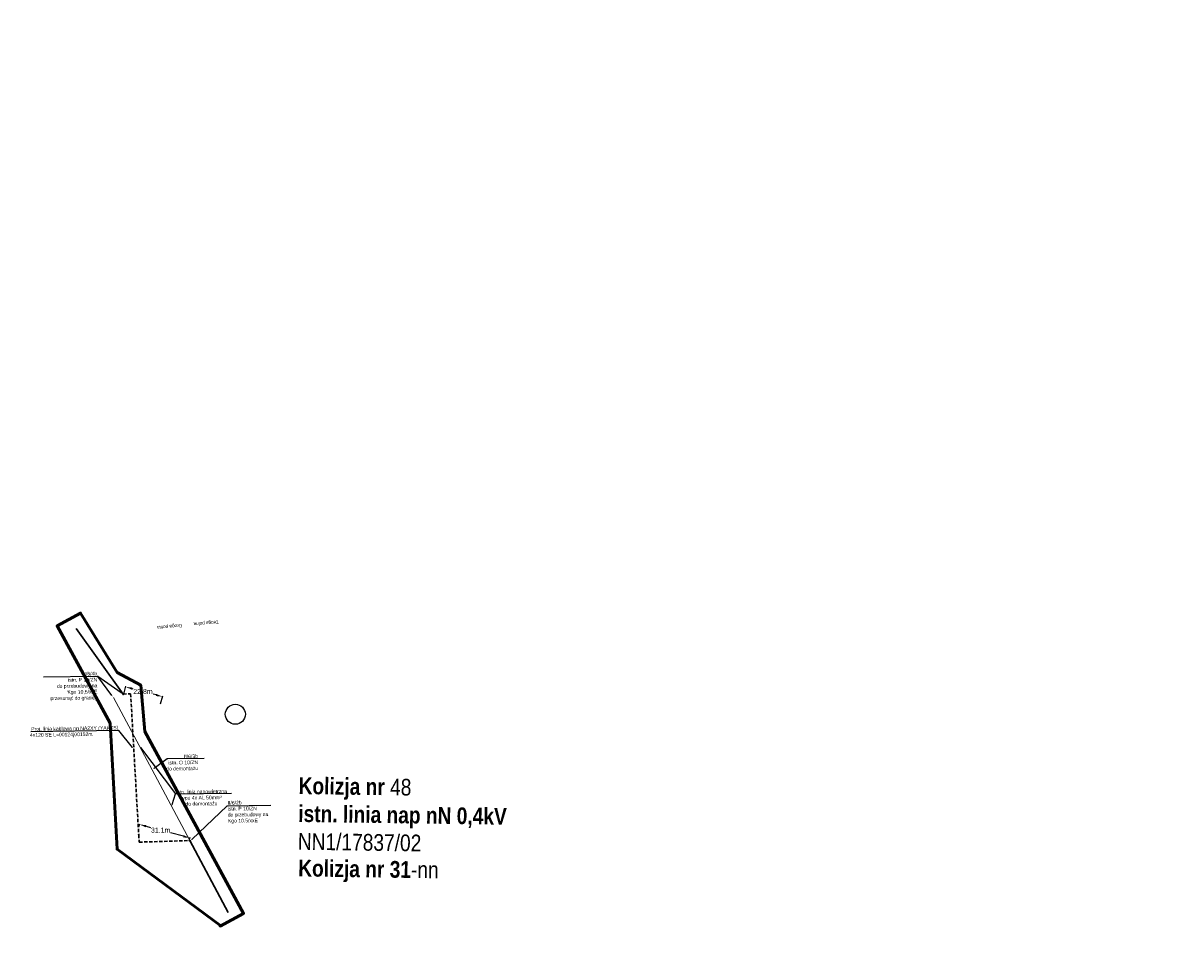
# Model space of a CAD drawing. Header units: millimetres. Extents: x 6504137 to 6515825, y 5737606 to 5784558.
# Tile 7 of 115: x 6504182 to 6504875, y 5739941 to 5740490. Entities that reach past the tile are written whole.
import ezdxf
from ezdxf import colors
from ezdxf.entities.mleader import LeaderData, LeaderLine
from ezdxf.math import Vec2, Vec3

# ---------------------------------------------------------------- set-up
doc = ezdxf.new("R2010")
doc.units = ezdxf.units.MM
doc.linetypes.add('JIS_02_2.0', pattern=[3, 2, -1])
for name, color, linetype in [('#Nr Działek', 6, 'Continuous'), ('_Kąt załomu', 7, 'Continuous'), ('_Opisy', 7, 'Continuous')]:
    doc.layers.add(name, color=color, linetype=linetype)
for name, color, linetype, lineweight in [('-Linia kablowa nn', 132, 'JIS_02_2.0', 30), ('_-demontaż nn', 132, 'DEMONTAZ', 20), ('_trasa_slupy', 1, 'Continuous', 20), ('_Zakres mapy projektowej', 4, 'Continuous', 50)]:
    doc.layers.add(name, color=color, linetype=linetype, lineweight=lineweight)
doc.layers.add('-wymiary', color=7, linetype='Continuous', lineweight=35, true_color=0x000000)
doc.layers.add('istn. linia nap.', color=7, linetype='Continuous', lineweight=0, true_color=0x000000)
doc.styles.add('Arial_Narr', font='ARIALN.TTF')
doc.styles.add('GEO-INFO', font='arial.ttf')
doc.styles.get("Standard").update_dxf_attribs({"font": 'ARIALN.TTF'})
doc.linetypes.add('DEMONTAZ', pattern='A,1,["x",Standard,S=1,R=0,X=-0.1,Y=-0.35],1', length=2)
doc.dimstyles.new('Kat załomu', dxfattribs={"dimtxt": 2.2, "dimasz": 5, "dimexe": 0.18, "dimexo": 0.0625, "dimtad": 0, "dimtih": 1, "dimtoh": 1, "dimdec": 4, "dimzin": 0, "dimdsep": 46, "dimtxsty": 'Standard', "dimcen": 0.9, "dimse1": 1, "dimse2": 1, "dimadec": 0, "dimazin": 0, "dimtfac": 1, "dimtdec": 4, "dimtofl": 0, "dimtmove": 0, "dimatfit": 3, "dimfxl": 1, "dimtolj": 1, "dimtzin": 0, "dimarcsym": 0})
doc.dimstyles.new('McRobic', dxfattribs={"dimtxt": 3, "dimasz": 4, "dimexe": 0.5, "dimexo": 0.04, "dimgap": 0.4, "dimtad": 0, "dimtih": 1, "dimtoh": 1, "dimdec": 1, "dimrnd": 0.01, "dimzin": 0, "dimdsep": 46, "dimtxsty": 'Standard', "dimcen": 0.09, "dimadec": 0, "dimazin": 0, "dimtfac": 1, "dimtdec": 1, "dimtofl": 0, "dimtmove": 0, "dimatfit": 3, "dimfxl": 1, "dimtolj": 1, "dimtzin": 0, "dimlwd": 25, "dimlwe": 25, "dimarcsym": 0})

# ---------------------------------------------------------------- blocks, each defined once
blk = doc.blocks.new('*D58')
at = {"layer": '_Kąt załomu', "color": 0, "lineweight": -2, "transparency": 16777216}
for start, end in [(353.09207, 62.15256), (267.9761, 337.03786)]:
    blk.add_arc((6504485.68, 5740901.64), 22.23, start, end, dxfattribs=at)
at = {"layer": '_Kąt załomu', "color": 0, "transparency": 16777216}
for points in [[(6504495.76, 5740920.53), (6504496.37, 5740922.08), (6504491.41, 5740923.13)], [(6504484.77, 5740878.6), (6504485.01, 5740880.25), (6504479.95, 5740880.16)]]:
    blk.add_solid(points, dxfattribs=at)
at = {"layer": 'Defpoints', "color": 0, "transparency": 16777216}
for p in [(6504563.77, 5741194.39), (6504485.68, 5740901.64), (6504501.42, 5740885.94), (6504181.97, 5739763.06)]:
    blk.add_point(p, dxfattribs=at)
at = {"layer": '_Kąt załomu', "color": 0, "transparency": 16777216, "insert": (6504507.16, 5740895.91), "char_height": 2.2, "attachment_point": 5, "rotation": 255}
blk.add_mtext('\\A1;180°', dxfattribs=at)
blk = doc.blocks.new('*D59')
at = {"layer": '_Kąt załomu', "color": 0, "lineweight": -2, "transparency": 16777216}
for start, end in [(13.73171, 63.85721), (309.67861, 359.80066)]:
    blk.add_arc((6504181.97, 5739763.06), 25.6, start, end, dxfattribs=at)
at = {"layer": '_Kąt załomu', "color": 0, "transparency": 16777216}
for points in [[(6504192.96, 5739785.27), (6504193.54, 5739786.83), (6504188.57, 5739787.8)], [(6504198.78, 5739742.67), (6504197.85, 5739744.05), (6504194.17, 5739740.56)]]:
    blk.add_solid(points, dxfattribs=at)
at = {"layer": 'Defpoints', "color": 0, "transparency": 16777216}
for p in [(6504485.68, 5740901.64), (6504181.97, 5739763.06), (6504206.58, 5739756.01), (6504874.76, 5738485.57)]:
    blk.add_point(p, dxfattribs=at)
at = {"layer": '_Kąt załomu', "color": 0, "transparency": 16777216, "insert": (6504207.39, 5739766.08), "char_height": 2.2, "attachment_point": 5, "rotation": 277}
blk.add_mtext('\\A1;137°', dxfattribs=at)
blk = doc.blocks.new('OKRAG_PELNY')
at = {"color": 0}
blk.add_lwpolyline([(0.5, 0), (0.482963, -0.12941), (0.433013, -0.25), (0.353553, -0.353553), (0.25, -0.433013), (0.12941, -0.482963), (0, -0.5), (-0.12941, -0.482963), (-0.25, -0.433013), (-0.353553, -0.353553), (-0.433013, -0.25), (-0.482963, -0.12941), (-0.5, 0), (-0.482963, 0.12941), (-0.433013, 0.25), (-0.353553, 0.353553), (-0.25, 0.433013), (-0.12941, 0.482963), (0, 0.5), (0.12941, 0.482963), (0.25, 0.433013), (0.353553, 0.353553), (0.433013, 0.25), (0.482963, 0.12941)], close=True, dxfattribs=at)
blk = doc.blocks.new('*D179')
at = {"layer": '-wymiary', "color": 0, "linetype": 'Continuous', "lineweight": 25, "transparency": 16777216}
for p, q in [((6504242.21, 5740088.37), (6504243.49, 5740093.21)), ((6504264.19, 5740082.53), (6504265.48, 5740087.37))]:
    blk.add_line(p, q, dxfattribs=at)
at = {"layer": '-wymiary', "color": 0, "lineweight": 25, "transparency": 16777216}
for p, q in [((6504247.23, 5740091.7), (6504247.62, 5740091.6)), ((6504261.48, 5740087.92), (6504259.68, 5740088.39))]:
    blk.add_line(p, q, dxfattribs=at)
at = {"layer": '-wymiary', "color": 0, "transparency": 16777216}
for points in [[(6504247.4, 5740092.35), (6504247.06, 5740091.06), (6504243.37, 5740092.73)], [(6504261.31, 5740087.27), (6504261.65, 5740088.56), (6504265.35, 5740086.89)]]:
    blk.add_solid(points, dxfattribs=at)
at = {"layer": 'Defpoints', "color": 0, "transparency": 16777216}
for p in [(6504243.37, 5740092.73), (6504242.2, 5740088.33), (6504264.18, 5740082.49)]:
    blk.add_point(p, dxfattribs=at)
at = {"layer": '-wymiary', "color": 0, "transparency": 16777216, "insert": (6504253.65, 5740090), "char_height": 3, "attachment_point": 5, "rotation": 0.02135, "style": 'GEO-INFO'}
blk.add_mtext('\\A1;22.8m', dxfattribs=at)
blk = doc.blocks.new('*D180')
at = {"layer": '-wymiary', "color": 0, "linetype": 'Continuous', "lineweight": 25, "transparency": 16777216}
for p, q in [((6504251.25, 5740008.93), (6504251.77, 5740010.84)), ((6504281.31, 5740000.85), (6504281.83, 5740002.76))]:
    blk.add_line(p, q, dxfattribs=at)
at = {"layer": '-wymiary', "color": 0, "lineweight": 25, "transparency": 16777216}
for p, q in [((6504255.5, 5740009.32), (6504258.23, 5740008.59)), ((6504277.84, 5740003.32), (6504270.24, 5740005.36))]:
    blk.add_line(p, q, dxfattribs=at)
at = {"layer": '-wymiary', "color": 0, "transparency": 16777216}
for points in [[(6504255.67, 5740009.97), (6504255.33, 5740008.68), (6504251.64, 5740010.36)], [(6504277.66, 5740002.67), (6504278.01, 5740003.96), (6504281.7, 5740002.28)]]:
    blk.add_solid(points, dxfattribs=at)
at = {"layer": 'Defpoints', "color": 0, "transparency": 16777216}
for p in [(6504251.24, 5740008.89), (6504251.64, 5740010.36), (6504281.3, 5740000.81)]:
    blk.add_point(p, dxfattribs=at)
at = {"layer": '-wymiary', "color": 0, "transparency": 16777216, "insert": (6504264.24, 5740006.97), "char_height": 3, "attachment_point": 5, "rotation": 0.02135, "style": 'GEO-INFO'}
blk.add_mtext('\\A1;31.1m', dxfattribs=at)

msp = doc.modelspace()

# ---------------------------------------------------------------- linework, layer by layer
at = {"layer": '#Nr Działek'}
msp.add_circle((6504308.93, 5740076.34), 6, dxfattribs=at)
msp.add_circle((6504308.93, 5740076.34), 6, dxfattribs=at)
at = {"layer": '-Linia kablowa nn'}
msp.add_lwpolyline([(6504241.85883, 5740088.42575), (6504241.85883, 5740088.42575), (6504241.85883, 5740088.42575), (6504241.85883, 5740088.42575), (6504241.85883, 5740088.42575), (6504241.85883, 5740088.42575), (6504241.85883, 5740088.42575), (6504241.85883, 5740088.42575), (6504241.85883, 5740088.42575), (6504241.85883, 5740088.42575), (6504241.85883, 5740088.42575), (6504241.85883, 5740088.42575), (6504241.85883, 5740088.42575), (6504241.85883, 5740088.42575), (6504241.85883, 5740088.42575), (6504241.85883, 5740088.42575), (6504241.85883, 5740088.42575), (6504241.85883, 5740088.42575), (6504241.85883, 5740088.42575), (6504241.85883, 5740088.42575), (6504241.85883, 5740088.42575), (6504241.85883, 5740088.42575), (6504241.85883, 5740088.42575), (6504241.85883, 5740088.42575), (6504241.85883, 5740088.42575), (6504241.85883, 5740088.42575), (6504241.85883, 5740088.42575), (6504241.85883, 5740088.42575), (6504241.85883, 5740088.42575), (6504241.85883, 5740088.42575), (6504241.85883, 5740088.42575), (6504241.85883, 5740088.42575), (6504241.85883, 5740088.42575), (6504241.85883, 5740088.42575), (6504241.85883, 5740088.42575), (6504241.85883, 5740088.42575), (6504241.85883, 5740088.42575), (6504241.85883, 5740088.42575), (6504241.85883, 5740088.42575), (6504241.85883, 5740088.42575), (6504241.85883, 5740088.42575), (6504241.85883, 5740088.42575), (6504241.85883, 5740088.42575), (6504241.85883, 5740088.42575), (6504241.85883, 5740088.42575), (6504241.85883, 5740088.42575), (6504241.85883, 5740088.42575), (6504241.85883, 5740088.42575), (6504241.85883, 5740088.42575), (6504241.85883, 5740088.42575), (6504241.85883, 5740088.42575), (6504241.85883, 5740088.42575), (6504241.85883, 5740088.42575), (6504241.85883, 5740088.42575), (6504241.85883, 5740088.42575), (6504246.30426, 5740088.64822), (6504246.30426, 5740088.64822), (6504246.30426, 5740088.64822), (6504246.30426, 5740088.64822), (6504246.30426, 5740088.64822), (6504246.30426, 5740088.64822), (6504246.30426, 5740088.64822), (6504246.30426, 5740088.64822), (6504246.30426, 5740088.64822), (6504246.30426, 5740088.64822), (6504246.30426, 5740088.64822), (6504246.30426, 5740088.64822), (6504246.30426, 5740088.64822), (6504246.30426, 5740088.64822), (6504246.30426, 5740088.64822), (6504246.30426, 5740088.64822), (6504246.30426, 5740088.64822), (6504246.30426, 5740088.64822), (6504246.30426, 5740088.64822), (6504246.30426, 5740088.64822), (6504246.30426, 5740088.64822), (6504246.30426, 5740088.64822), (6504246.30426, 5740088.64822), (6504246.30426, 5740088.64822), (6504246.30426, 5740088.64822), (6504246.30426, 5740088.64822), (6504246.30426, 5740088.64822), (6504246.30426, 5740088.64822), (6504246.30426, 5740088.64822), (6504246.30426, 5740088.64822), (6504246.30426, 5740088.64822), (6504246.30426, 5740088.64822), (6504251.1221, 5740004.10417), (6504251.1221, 5740004.10417), (6504251.42565, 5739999.80203), (6504251.42565, 5739999.80203), (6504251.42565, 5739999.80203), (6504251.42565, 5739999.80203), (6504251.42565, 5739999.80203), (6504251.42565, 5739999.80203), (6504251.42565, 5739999.80203), (6504251.42565, 5739999.80203), (6504251.42565, 5739999.80203), (6504251.42565, 5739999.80203), (6504251.42565, 5739999.80203), (6504251.42565, 5739999.80203), (6504251.42565, 5739999.80203), (6504251.42565, 5739999.80203), (6504251.42565, 5739999.80203), (6504251.42565, 5739999.80203), (6504251.42565, 5739999.80203), (6504251.42565, 5739999.80203), (6504251.42565, 5739999.80203), (6504251.42565, 5739999.80203), (6504251.42565, 5739999.80203), (6504251.42565, 5739999.80203), (6504251.42565, 5739999.80203), (6504251.42565, 5739999.80203), (6504251.42565, 5739999.80203), (6504251.42565, 5739999.80203), (6504251.42565, 5739999.80203), (6504251.42565, 5739999.80203), (6504251.42565, 5739999.80203), (6504251.42565, 5739999.80203), (6504281.64239, 5740000.71834), (6504281.64239, 5740000.71834), (6504281.64239, 5740000.71834), (6504281.64239, 5740000.71834), (6504281.64239, 5740000.71834), (6504281.64239, 5740000.71834), (6504281.64239, 5740000.71834), (6504281.64239, 5740000.71834), (6504281.64239, 5740000.71834), (6504281.64239, 5740000.71834)], dxfattribs=at)
at = {"layer": '_-demontaż nn', "linetype": 'DEMONTAZ'}
for p, q in [((6504236.0068, 5740086.41672), (6504259.19365, 5740043.10437)), ((6504259.19365, 5740043.10437), (6504281.64239, 5740000.71834))]:
    msp.add_line(p, q, dxfattribs=at)
at = {"layer": 'istn. linia nap.', "color": 18, "linetype": 'Continuous', "lineweight": 30, "true_color": 0x000000}
for p, q in [((6504213.6501, 5740127.66299), (6504241.85883, 5740088.42575)), ((6504281.64239, 5740000.71834), (6504304.56549, 5739957.61995))]:
    msp.add_line(p, q, dxfattribs=at)

# ---------------------------------------------------------------- block references
at = {"layer": '_-demontaż nn', "lineweight": 18, "xscale": 0.6999999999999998, "yscale": 0.6999999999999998, "rotation": 179.6972132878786}
for p in [(6504241.85883, 5740088.42575), (6504281.64239, 5740000.71834)]:
    msp.add_blockref('OKRAG_PELNY', p, dxfattribs=at)

# ---------------------------------------------------------------- texts
at = {"layer": '_Opisy', "char_height": 2, "attachment_point": 5, "rotation": 185, "bg_fill": 3, "box_fill_scale": 1, "bg_fill_color": 256, "bg_fill_transparency": 0}
for width, insert in [(12.8570463, (6504269.50447, 5740129.11767)), (12.4415605, (6504291.39095, 5740131.17226))]:
    msp.add_mtext_dynamic_manual_height_columns('Droga polna', width=width, gutter_width=10, heights=[0], dxfattribs=dict(at, insert=insert))
at = {"layer": '_trasa_slupy', "insert": (6504346.89942, 5740038.60433), "char_height": 10, "width": 348.1955042, "attachment_point": 1, "rotation": 359.20502598, "style": 'Arial_Narr'}
msp.add_mtext('{\\fArial Narrow|b1|i0|c238|p34;Kolizja nr }48\\P{\\fArial Narrow|b1|i0|c238|p34;istn. linia nap nN 0,4kV\\P}NN1/17837/02', dxfattribs=at)
at = {"layer": '_trasa_slupy', "color": 5, "insert": (6504346.65927, 5739989.29698), "char_height": 10, "width": 348.1955042, "attachment_point": 1, "rotation": 359.20502598, "style": 'Arial_Narr'}
msp.add_mtext('{\\fArial Narrow|b1|i0|c238|p34;Kolizja nr 31}-nn', dxfattribs=at)

# ---------------------------------------------------------------- dimensions: what is measured, and where the dimension line sits
at = {"layer": '-wymiary', "color": 7, "linetype": 'Continuous'}
for base, p1, p2, angle, picture, middle in [((6504243.36575, 5740092.73157), (6504264.17839, 5740082.48913), (6504242.19642, 5740088.33338), 165.11144963, '*D179', (6504253.65084, 5740089.99712)), ((6504251.63742, 5740010.3615), (6504281.30459, 5740000.80918), (6504251.24266, 5740008.89356), 164.94788558, '*D180', (6504264.23536, 5740006.97361))]:
    dim = msp.add_linear_dim(base=base, p1=p1, p2=p2, angle=angle, dimstyle='McRobic', override={"dimpost": 'm', "dimtxsty": 'GEO-INFO'}, dxfattribs=at)
    dim.commit()
    dim.dimension.update_dxf_attribs({"geometry": picture, "text_midpoint": middle, "dimtype": 161, "text_rotation": 210})

# ---------------------------------------------------------------- leaders
at = {"layer": '_Opisy', "linetype": 'Continuous'}
ml = msp.add_multileader_mtext('Standard', dxfattribs=at)
ml.set_content('{\\fArial|b0|i0|c238|p34;II/6/4b      \\P\\C256;istn. P 10/ZN\\P}do przebudowy na\\P{\\fArial|b0|i0|c238|p34;\\C256;Kgo 10,5/xxE\\P}przesunąć do granicy', color=256)
ml.set_leader_properties()
ml.build(insert=Vec2(0, 0))
ml.multileader.update_dxf_attribs({"text_left_attachment_type": 6, "text_right_attachment_type": 6, "dogleg_length": 0.45, "arrow_head_size": 1.2, "scale": 0.8})
ctx = ml.context
ctx.base_point, ctx.scale, ctx.char_height, ctx.arrow_head_size, ctx.landing_gap_size, ctx.plane_origin, ctx.plane_x_axis, ctx.plane_y_axis = Vec3(6504202.8598, 5740098.64379, 30.78), 0.8, 2.16, 1.2, 0.072, Vec3(6504292.03831, 5740121.40204, 30.78), Vec3(0.999892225, 0.014681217), Vec3(-0.014681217, 0.999892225)
ctx.left_attachment, ctx.right_attachment, ctx.text_align_type = 6, 6, 2
notes = []
notes.append((ctx, [(0, (1, 1, 0), (6504226.70131, 5740098.99385, 30.78), (-0.999892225, -0.014681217), 0.36, [(1, [(6504241.50883, 5740088.4276, 30.78)], 0, []), (0, [(6504235.70115, 5740086.58725, 30.78)], 0, [])])]))
ctx.mtext.insert, ctx.mtext.text_direction, ctx.mtext.rotation, ctx.mtext.alignment, ctx.mtext.flow_direction = Vec3(6504226.22778, 5740101.81907, 30.78), Vec3(0.999892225, 0.014681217), 0.014681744, 3, 5
ml = msp.add_multileader_mtext('Standard', dxfattribs=at)
ml.set_content('{\\fArial|b0|i0|c238|p34;\\C256; Proj. linia kablowa nn NA2XY (YAKXS) \\P4x120 SE L=00124|00152m}', color=256)
ml.set_leader_properties()
ml.build(insert=Vec2(0, 0))
ml.multileader.update_dxf_attribs({"text_left_attachment_type": 6, "text_right_attachment_type": 6, "dogleg_length": 0.36, "arrow_head_size": 1.2, "scale": 0.8})
ctx = ml.context
ctx.base_point, ctx.scale, ctx.char_height, ctx.arrow_head_size, ctx.landing_gap_size, ctx.plane_origin, ctx.plane_x_axis, ctx.plane_y_axis = Vec3(6504185.92403, 5740065.77856, 51.6), 0.8, 2.16, 1.2, 0.072, Vec3(6504072.2118, 5739813.84192, 51.6), Vec3(0.999892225, 0.014681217), Vec3(-0.014681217, 0.999892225)
ctx.left_attachment, ctx.right_attachment = 6, 6
notes.append((ctx, [(1, (1, 1, 0), (6504239.23935, 5740066.56138, 51.6), (-0.999892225, -0.014681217), 0.288, [(1, [(6504248.1903, 5740055.55178, 51.6)], 0, [])])]))
ctx.mtext.insert, ctx.mtext.text_direction, ctx.mtext.rotation, ctx.mtext.flow_direction = Vec3(6504185.95445, 5740068.61118, 51.6), Vec3(0.999892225, 0.014681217), 0.014681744, 5
ml = msp.add_multileader_mtext('Standard', dxfattribs=at)
ml.set_content('\\pxqc;{\\fArial|b0|i0|c238|p34;Istn. linia napowietrzna \\Ptypu 4x AL 50mm²\\P\\pq*;do demontażu}', color=256)
ml.set_leader_properties()
ml.build(insert=Vec2(0, 0))
ml.multileader.update_dxf_attribs({"text_left_attachment_type": 6, "text_right_attachment_type": 6, "dogleg_length": 0.36, "arrow_head_size": 1.2, "scale": 0.8})
ctx = ml.context
ctx.base_point, ctx.scale, ctx.char_height, ctx.arrow_head_size, ctx.landing_gap_size, ctx.plane_origin, ctx.plane_x_axis, ctx.plane_y_axis = Vec3(6504273.35005, 5740028.71035, 41.02), 0.8, 2.16, 1.2, 0.072, Vec3(6504351.02228, 5740049.40177, 41.02), Vec3(0.999892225, 0.014681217), Vec3(-0.014681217, 0.999892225)
ctx.left_attachment, ctx.right_attachment, ctx.text_align_type = 6, 6, 2
notes.append((ctx, [(0, (1, 1, 0), (6504273.06208, 5740028.70612, 41.02), (0.999892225, 0.014681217), 0.288, [(1, [(6504270.83284, 5740021.12812, 41.02)], 0, []), (0, [(6504251.53824, 5740057.40444, 41.02)], 0, [])])]))
ctx.mtext.insert, ctx.mtext.text_direction, ctx.mtext.rotation, ctx.mtext.alignment, ctx.mtext.flow_direction = Vec3(6504288.53101, 5740031.12884, 41.02), Vec3(0.999892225, 0.014681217), 0.014681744, 2, 5
ml = msp.add_multileader_mtext('Standard', dxfattribs=at)
ml.set_content('{\\fArial|b0|i0|c238|p34;II/6/3b        \\P\\C256;istn. O 10/ZN\\P}do {\\fArial|b0|i0|c238|p34;\\C256;demontażu}', color=256)
ml.set_leader_properties()
ml.build(insert=Vec2(0, 0))
ml.multileader.update_dxf_attribs({"text_left_attachment_type": 6, "text_right_attachment_type": 6, "dogleg_length": 0.36, "arrow_head_size": 1.2, "scale": 0.8})
ctx = ml.context
ctx.base_point, ctx.scale, ctx.char_height, ctx.arrow_head_size, ctx.landing_gap_size, ctx.plane_origin, ctx.plane_x_axis, ctx.plane_y_axis = Vec3(6504268.46012, 5740049.80342, 30.78), 0.8, 2.16, 1.2, 0.072, Vec3(6504379.19085, 5740093.09564, 30.78), Vec3(0.999892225, 0.014681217), Vec3(-0.014681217, 0.999892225)
ctx.left_attachment, ctx.right_attachment, ctx.text_align_type = 6, 6, 2
notes.append((ctx, [(1, (1, 1, 0), (6504268.17215, 5740049.79919, 30.78), (0.999892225, 0.014681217), 0.288, [(1, [(6504259.36418, 5740043.41002, 30.78)], 0, [])])]))
ctx.mtext.insert, ctx.mtext.text_direction, ctx.mtext.rotation, ctx.mtext.alignment, ctx.mtext.flow_direction = Vec3(6504286.57008, 5740052.30176, 30.78), Vec3(0.999892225, 0.014681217), 0.014681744, 3, 5
ml = msp.add_multileader_mtext('Standard', dxfattribs=at)
ml.set_content('{\\fArial|b0|i0|c238|p34;II/6/2b      \\P\\C256;istn. P 10/ZN\\P}do przebudowy na\\P{\\fArial|b0|i0|c238|p34;\\C256;Kgo 10,5/xxE}', color=256)
ml.set_leader_properties()
ml.build(insert=Vec2(0, 0))
ml.multileader.update_dxf_attribs({"text_left_attachment_type": 6, "text_right_attachment_type": 6, "dogleg_length": 0.36, "arrow_head_size": 1.2, "scale": 0.8})
ctx = ml.context
ctx.base_point, ctx.scale, ctx.char_height, ctx.arrow_head_size, ctx.landing_gap_size, ctx.plane_origin, ctx.plane_x_axis, ctx.plane_y_axis = Vec3(6504304.27136, 5740021.61109, 30.78), 0.8, 2.16, 1.2, 0.072, Vec3(6504394.00208, 5740042.65466, 30.78), Vec3(0.999892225, 0.014681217), Vec3(-0.014681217, 0.999892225)
ctx.left_attachment, ctx.right_attachment = 6, 6
notes.append((ctx, [(1, (1, 1, 0), (6504303.98339, 5740021.60687, 30.78), (0.999892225, 0.014681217), 0.288, [(1, [(6504281.94803, 5740000.54781, 30.78)], 0, [])])]))
ctx.mtext.insert, ctx.mtext.text_direction, ctx.mtext.rotation, ctx.mtext.flow_direction = Vec3(6504304.30178, 5740024.44371, 30.78), Vec3(0.999892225, 0.014681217), 0.014681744, 5
for ctx, leaders in notes:
    for number, flags, end, landing, length, lines in leaders:
        leader = LeaderData()
        leader.index, (leader.has_last_leader_line, leader.has_dogleg_vector, leader.attachment_direction) = number, flags
        leader.last_leader_point, leader.dogleg_vector, leader.dogleg_length = Vec3(end), Vec3(landing), length
        for number, points, colour, breaks in lines:
            line = LeaderLine()
            line.index, line.vertices, line.color, line.breaks = number, Vec3.list(points), colors.encode_raw_color(colour), breaks
            leader.lines.append(line)
        ctx.leaders.append(leader)

# ---------------------------------------------------------------- next in the draw order: linework, layer by layer
at = {"layer": '_Zakres mapy projektowej'}
msp.add_lwpolyline([(6504299.30318, 5739950.38643), (6504299.78757, 5739949.49291), (6504313.85366, 5739957.11821), (6504254.85836, 5740065.94444), (6504252.35219, 5740093.86287), (6504238.16219, 5740101.38941), (6504216.37722, 5740136.92904), (6504202.31114, 5740129.30374), (6504233.9481, 5740070.94431), (6504238.17815, 5739995.56784), (6504300.20551, 5739949.71947)], dxfattribs=at)

# ---------------------------------------------------------------- next in the draw order: dimensions: what is measured, and where the dimension line sits
at = {"layer": '_Kąt załomu'}
for base, center, p1, p2, picture, middle, turn in [((6504501.41692, 5740885.93941), (6504485.677, 5740901.644), (6504563.766, 5741194.388), (6504181.967, 5739763.062), '*D58', (6504507.16046, 5740895.91337), 255), ((6504206.57826, 5739756.00596), (6504181.967, 5739763.062), (6504485.677, 5740901.644), (6504874.761, 5738485.573), '*D59', (6504207.39137, 5739766.07924), 277)]:
    dim = msp.add_angular_dim_3p(base=base, center=center, p1=p1, p2=p2, dimstyle='Kat załomu', dxfattribs=at)
    dim.commit()
    dim.dimension.update_dxf_attribs({"geometry": picture, "text_midpoint": middle, "text_rotation": turn})

doc.saveas('drawing.dxf')
